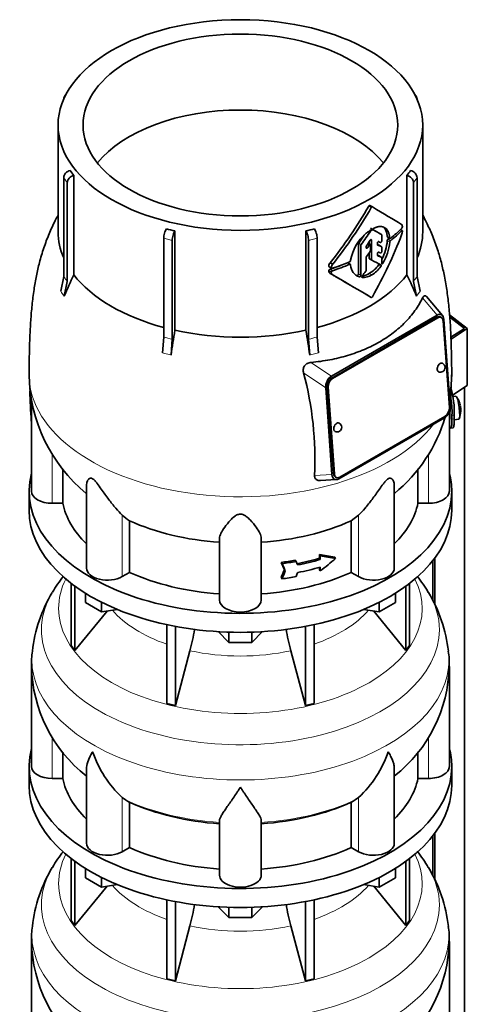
# Model space of a CAD drawing. Header units: millimetres. Extents: x 166 to 762, y -2377 to 1852.
# Tile 8 of 20: x 569 to 762, y -1060 to -636. Entities that reach past the tile are written whole.
import ezdxf

# ---------------------------------------------------------------- set-up
doc = ezdxf.new("R2010")
doc.units = ezdxf.units.MM
for name, color, linetype in [('LOW_134-11', 7, 'Continuous'), ('M5X8_UNI7687', 7, 'Continuous'), ('VSI134_DIFFUSORE', 7, 'Continuous'), ('VSI134_TERMINALE', 7, 'Continuous'), ('VSI134_TESTATA', 7, 'Continuous')]:
    doc.layers.add(name, color=color, linetype=linetype)

# ---------------------------------------------------------------- blocks, each defined once
blk = doc.blocks.new('SE4')
at = {"layer": 'LOW_134-11', "color": 7, "linetype": 'Continuous', "lineweight": 35}
for p, q in [((760.76, -2109.58), (760.76, -794.68)), ((748.01, -868.2), (748.01, -888.09)), ((747.26, -869.19), (747.26, -886.51)), ((748.01, -986.59), (748.01, -1006.48)), ((747.26, -987.58), (747.26, -1004.9))]:
    blk.add_line(p, q, dxfattribs=at)
at = {"layer": 'M5X8_UNI7687', "color": 7, "linetype": 'Continuous', "lineweight": 35}
for p, q in [((757.15, -798.53), (755.85, -798.65)), ((756.42, -808.61), (758.35, -808.32))]:
    blk.add_line(p, q, dxfattribs=at)
for centre, radius, start, end in [((749.24, -804.47), 10, 16.6957, 35.0127), ((749.24, -804.47), 10, 338.98, 357.2751), ((749.24, -804.47), 10, 11.8797, 13.5278), ((1125.34, -747.91), 370.34, 188.5064, 188.6141)]:
    blk.add_arc(centre, radius, start, end, dxfattribs=at)
for centre, major_axis, ratio, start_param, end_param in [((757.75, -803.43), (0.6, -4.89), 0.169759, 0.004788, 3.136805), ((749.22, -804.38), (-9.78, -2.08), 0.810411, 3.163117, 3.206609), ((749.25, -804.59), (-9.94, -1.06), 0.589949, 3.053564, 3.168123), ((750.76, -802.47), (7.36, -5.62), 0.747167, 0.443437, 0.593129)]:
    blk.add_ellipse(centre, major_axis=major_axis, ratio=ratio, start_param=start_param, end_param=end_param, dxfattribs=at)
at = {"layer": 'VSI134_DIFFUSORE', "color": 7, "linetype": 'Continuous', "lineweight": 35}
for p, q in [((573.33, -839.38), (573.33, -847.55)), ((755.33, -847.55), (755.33, -839.38)), ((591.5, -879.05), (591.5, -905.73)), ((593.03, -880.2), (593.03, -907.86)), ((735.63, -880.2), (735.63, -907.86)), ((737.16, -879.05), (737.16, -905.73)), ((597.58, -887.31), (597.58, -883.25)), ((731.09, -887.31), (731.09, -883.25)), ((604.52, -891.32), (597.58, -887.31)), ((604.52, -891.32), (604.52, -887.14)), ((724.15, -891.32), (724.15, -887.14)), ((731.09, -887.31), (724.15, -891.32)), ((593.03, -907.86), (606.9, -890.95)), ((611.34, -890.26), (604.52, -891.32)), ((724.15, -891.32), (717.32, -890.26)), ((721.77, -890.95), (735.63, -907.86)), ((632.64, -896.8), (632.64, -930.73)), ((636.33, -897.54), (636.33, -931.61)), ((692.33, -897.54), (692.33, -931.61)), ((696.03, -896.8), (696.03, -930.73)), ((659.42, -904.45), (654.77, -899.8)), ((659.42, -904.45), (659.42, -900.01)), ((673.89, -899.8), (669.24, -904.45)), ((669.24, -904.45), (669.24, -900.01)), ((591.5, -905.73), (593.03, -907.86)), ((669.24, -904.45), (659.42, -904.45)), ((735.63, -907.86), (737.16, -905.73)), ((636.33, -931.61), (642.61, -907.99)), ((686.06, -907.99), (692.33, -931.61)), ((574.33, -914.72), (574.33, -957.78)), ((754.33, -957.78), (754.33, -914.72)), ((632.64, -930.73), (636.33, -931.61)), ((692.33, -931.61), (696.03, -930.73)), ((587.86, -962.97), (587.86, -951.63)), ((740.8, -951.54), (740.8, -962.97)), ((573.33, -957.78), (573.33, -965.94)), ((598.06, -958.71), (598.06, -990.84)), ((730.61, -990.84), (730.61, -958.7)), ((755.33, -965.94), (755.33, -957.78)), ((583.33, -962.97), (587.86, -962.97)), ((740.8, -962.97), (745.33, -962.97)), ((614.84, -972.22), (613.42, -971.17)), ((616.62, -992.67), (616.62, -973.19)), ((712.04, -973.19), (712.04, -992.67)), ((715.24, -971.17), (713.82, -972.22)), ((655.33, -1004.54), (655.33, -981.19)), ((673.33, -1004.54), (673.33, -981.19)), ((613.42, -994.52), (616.62, -992.67)), ((712.04, -992.67), (715.24, -994.52)), ((591.5, -997.44), (591.5, -1024.12)), ((593.03, -998.59), (593.03, -1026.25)), ((735.63, -998.59), (735.63, -1026.25)), ((737.16, -997.44), (737.16, -1024.12)), ((597.58, -1005.7), (597.58, -1001.65)), ((731.09, -1005.7), (731.09, -1001.65)), ((604.52, -1009.71), (597.58, -1005.7)), ((604.52, -1009.71), (604.52, -1005.53)), ((724.15, -1009.71), (724.15, -1005.53)), ((731.09, -1005.7), (724.15, -1009.71)), ((593.03, -1026.25), (606.9, -1009.34)), ((611.34, -1008.65), (604.52, -1009.71)), ((724.15, -1009.71), (717.32, -1008.65)), ((721.77, -1009.34), (735.63, -1026.25)), ((632.64, -1015.19), (632.64, -1049.12)), ((636.33, -1015.93), (636.33, -1050)), ((692.33, -1015.93), (692.33, -1050)), ((696.03, -1015.19), (696.03, -1049.12)), ((659.42, -1022.84), (654.77, -1018.19)), ((659.42, -1022.84), (659.42, -1018.4)), ((673.89, -1018.19), (669.24, -1022.84)), ((669.24, -1022.84), (669.24, -1018.4)), ((591.5, -1024.12), (593.03, -1026.25)), ((669.24, -1022.84), (659.42, -1022.84)), ((735.63, -1026.25), (737.16, -1024.12)), ((636.33, -1050), (642.61, -1026.38)), ((686.06, -1026.38), (692.33, -1050)), ((574.33, -1033.11), (574.33, -1076.17)), ((754.33, -1076.17), (754.33, -1033.11)), ((632.64, -1049.12), (636.33, -1050)), ((692.33, -1050), (696.03, -1049.12))]:
    blk.add_line(p, q, dxfattribs=at)
at = {"layer": 'VSI134_DIFFUSORE', "color": 4, "linetype": 'Continuous', "lineweight": 9}
for p, q in [((583.33, -962.97), (583.33, -945.31)), ((745.33, -962.97), (745.33, -945.22)), ((613.42, -994.52), (613.42, -971.17)), ((715.24, -994.52), (715.24, -971.17))]:
    blk.add_line(p, q, dxfattribs=at)
at = {"layer": 'VSI134_DIFFUSORE', "color": 7, "linetype": 'Continuous', "lineweight": 35}
for centre, radius, start, end in [((642.58, -918.25), 68.98, 142.1797, 149.0954), ((686.51, -917.65), 68.25, 30.6072, 37.7078), ((637.18, -915.25), 62.81, 149.0217, 173.546), ((693.61, -914.61), 60.6, 6.0692, 31.5276), ((552.76, -883.68), 93.08, 344.857, 350.6518), ((774.59, -883.88), 91.75, 189.2533, 195.2315), ((614.16, -913.81), 39.79, 171.8454, 181.3345), ((725.99, -913.11), 28.3, 356.7173, 9.9642), ((635.62, -913.54), 61.25, 181.1196, 232.075), ((693.27, -913.67), 60.97, 307.8559, 359.0125), ((645.92, -936.21), 47.73, 198.6373, 227.0857), ((682.74, -936.21), 47.73, 312.9143, 341.3628), ((622.75, -959.83), 14.7, 237.4509, 245.3566), ((705.91, -959.83), 14.7, 294.6434, 302.5491), ((642.58, -1036.64), 68.98, 142.1797, 149.0954), ((686.51, -1036.04), 68.25, 30.6072, 37.7078), ((637.18, -1033.64), 62.81, 149.0217, 173.546), ((693.61, -1033.01), 60.6, 6.0692, 31.5276), ((552.76, -1002.07), 93.08, 344.857, 350.6518), ((774.59, -1002.28), 91.75, 189.2533, 195.2315), ((614.16, -1032.2), 39.79, 171.8454, 181.3345), ((725.99, -1031.5), 28.3, 356.7173, 9.9642), ((635.62, -1031.93), 61.25, 181.1196, 232.075), ((693.27, -1032.07), 60.97, 307.8559, 359.0125)]:
    blk.add_arc(centre, radius, start, end, dxfattribs=at)
for centre, major_axis, start_param, end_param in [((664.33, -839.38), (91, 0), 2.993207, 6.283185), ((664.33, -839.38), (91, 0), 0, 0.148386), ((664.33, -847.55), (-91, 0), 0, 3.141593), ((664.33, -957.78), (91, 0), 2.993207, 6.283185), ((664.33, -957.78), (91, 0), 0, 0.148386), ((583.33, -957.78), (9, 0), 3.141593, 4.712389), ((745.33, -957.78), (-9, 0), 1.570796, 3.141593), ((664.33, -965.94), (-91, 0), 0, 3.141593), ((664.33, -957.78), (-77, 0), 0.117151, 0.534109), ((664.33, -957.78), (77, 0), 5.749077, 6.166034), ((664.33, -938.3), (-77, 0), 0.902549, 1.453645), ((664.33, -938.3), (77, 0), 4.82954, 5.380636), ((607.06, -990.84), (9, 0), 3.141593, 5.497787), ((721.61, -990.84), (-9, 0), 0.785398, 3.141593), ((664.33, -957.78), (-77, 0), 0.902549, 1.453645), ((664.33, -957.78), (77, 0), 4.82954, 5.380636), ((664.33, -1004.54), (-9, 0), 0, 3.141593)]:
    blk.add_ellipse(centre, major_axis=major_axis, ratio=0.57735, start_param=start_param, end_param=end_param, dxfattribs=at)
at = {"layer": 'VSI134_DIFFUSORE', "color": 4, "linetype": 'Continuous', "lineweight": 9}
for centre, major_axis, start_param, end_param in [((664.33, -889.81), (-78.3, 0), 0, 3.425204), ((664.33, -889.81), (-78.3, 0), 5.999574, 6.283185), ((664.33, -899), (85.67, 0), 2.810904, 6.283185), ((664.33, -899), (85.67, 0), 0, 0.330086), ((664.33, -874.69), (-61.63, 0), 0.463231, 1.030574), ((664.33, -874.69), (61.63, 0), 5.252612, 5.819954), ((664.33, -911.76), (-89.83, 0), 6.215125, 6.283185), ((664.33, -911.76), (-89.83, 0), 0, 3.209511), ((664.33, -874.69), (-61.63, 0), 1.210556, 1.931037), ((664.33, -936.3), (-79.5, 0), 0.898849, 1.457346), ((664.33, -936.3), (79.5, 0), 4.82584, 5.384336), ((664.33, -1008.2), (-78.3, 0), 0, 3.425204), ((664.33, -1008.2), (-78.3, 0), 5.999574, 6.283185), ((664.33, -1017.39), (85.67, 0), 2.810904, 6.283185), ((664.33, -1017.39), (85.67, 0), 0, 0.330086), ((664.33, -993.08), (-61.63, 0), 0.463231, 1.030574), ((664.33, -993.08), (61.63, 0), 5.252612, 5.819954), ((664.33, -1030.15), (-89.83, 0), 6.215125, 6.283185), ((664.33, -1030.15), (-89.83, 0), 0, 3.209511), ((664.33, -993.08), (-61.63, 0), 1.210556, 1.931037)]:
    blk.add_ellipse(centre, major_axis=major_axis, ratio=0.57735, start_param=start_param, end_param=end_param, dxfattribs=at)
at = {"layer": 'VSI134_DIFFUSORE', "color": 7, "linetype": 'Continuous', "lineweight": 35}
for points, knots in [([(598.06, -958.72), (598.06, -958.55), (598.06, -958.39), (598.15, -957.2), (598.43, -956.15), (599.1, -954.48), (599.37, -953.91), (599.82, -953.01), (599.98, -952.71), (600.24, -952.25), (600.37, -952.02), (600.51, -951.78), (600.6, -951.63), (600.65, -951.55), (600.69, -951.47)], [0.4586292, 0.4586292, 0.4586292, 0.4586292, 0.5, 0.5, 0.75, 0.75, 0.875, 0.875, 0.9375, 0.9375, 0.96875, 0.984375, 0.984375, 1, 1, 1, 1]), ([(730.61, -958.72), (730.61, -958.56), (730.6, -958.4), (730.56, -957.74), (730.47, -957.23), (730.2, -956.17), (730.02, -955.62), (729.57, -954.49), (729.3, -953.91), (728.84, -953.02), (728.68, -952.72), (728.43, -952.25), (728.34, -952.1), (728.16, -951.78), (728.07, -951.63), (727.97, -951.47)], [0.4604904, 0.4604904, 0.4604904, 0.4604904, 0.5, 0.5, 0.625, 0.625, 0.75, 0.75, 0.875, 0.875, 0.9375, 0.9375, 0.96875, 0.96875, 1, 1, 1, 1]), ([(664.33, -966.69), (664.2, -966.9), (664.07, -967.11), (663.8, -967.53), (663.67, -967.74), (663.27, -968.36), (663.01, -968.76), (662.22, -969.95), (661.7, -970.72), (660.69, -972.2), (660.19, -972.91), (659.25, -974.26), (658.8, -974.9), (657.95, -976.12), (657.55, -976.7), (657.01, -977.52), (656.84, -977.79), (656.52, -978.31), (656.37, -978.56), (655.96, -979.28), (655.73, -979.71), (655.42, -980.51), (655.33, -980.87), (655.33, -981.19)], [0, 0, 0, 0, 0.03125, 0.03125, 0.0625, 0.0625, 0.125, 0.125, 0.25, 0.25, 0.375, 0.375, 0.5, 0.5, 0.625, 0.625, 0.6875, 0.6875, 0.75, 0.75, 0.875, 0.875, 1, 1, 1, 1]), ([(673.33, -981.19), (673.33, -980.87), (673.24, -980.51), (672.93, -979.72), (672.71, -979.28), (672.3, -978.56), (672.15, -978.31), (671.82, -977.79), (671.65, -977.53), (671.11, -976.71), (670.72, -976.13), (669.87, -974.91), (669.42, -974.26), (668.47, -972.91), (667.98, -972.2), (666.96, -970.72), (666.45, -969.96), (665.66, -968.76), (665.4, -968.36), (665, -967.74), (664.86, -967.53), (664.6, -967.11), (664.46, -966.9), (664.33, -966.69)], [0, 0, 0, 0, 0.125, 0.125, 0.25, 0.25, 0.3125, 0.3125, 0.375, 0.375, 0.5, 0.5, 0.625, 0.625, 0.75, 0.75, 0.875, 0.875, 0.9375, 0.9375, 0.96875, 0.96875, 1, 1, 1, 1])]:
    blk.add_open_spline(points, degree=3, knots=knots, dxfattribs=at)
at = {"layer": 'VSI134_TERMINALE', "color": 7, "linetype": 'Continuous', "lineweight": 35}
for p, q in [((754.4, -763.47), (762.05, -769.33)), ((760.76, -769.3), (754.48, -764.49)), ((755, -773.12), (760.76, -769.3)), ((762.05, -769.33), (755.03, -773.99)), ((762.05, -793.82), (762.05, -769.33)), ((762.05, -793.82), (755.73, -798.02)), ((755.44, -808.34), (755.44, -806.7)), ((756.43, -808.26), (756.43, -806.62)), ((754.84, -812.17), (755.83, -812.09))]:
    blk.add_line(p, q, dxfattribs=at)
at = {"layer": 'VSI134_TERMINALE', "color": 4, "linetype": 'Continuous', "lineweight": 9}
for p, q in [((755.44, -806.7), (756.43, -806.62)), ((756.43, -808.26), (755.44, -808.34))]:
    blk.add_line(p, q, dxfattribs=at)
at = {"layer": 'VSI134_TERMINALE', "color": 7, "linetype": 'Continuous', "lineweight": 35}
for centre, radius, start, end in [((717.82, -805.49), 38.63, 358.3189, 15.6941), ((718.57, -805.35), 36.9, 357.8966, 10.7788)]:
    blk.add_arc(centre, radius, start, end, dxfattribs=at)
for points, knots in [([(754.34, -811.74), (754.4, -811.83), (754.45, -811.9), (754.61, -812.08), (754.71, -812.15), (754.89, -812.18), (754.97, -812.13), (755.11, -811.93), (755.17, -811.77), (755.24, -811.45), (755.27, -811.33), (755.31, -811.06), (755.35, -810.77), (755.37, -810.44), (755.4, -810.07), (755.41, -809.88), (755.43, -809.27), (755.44, -808.82), (755.44, -808.34)], [0.189779, 0.189779, 0.189779, 0.189779, 0.25, 0.25, 0.375, 0.375, 0.5, 0.5, 0.625, 0.625, 0.6875, 0.6875, 0.75, 0.8125, 0.8125, 0.875, 0.875, 1, 1, 1, 1]), ([(756.43, -808.26), (756.43, -808.74), (756.42, -809.18), (756.4, -809.79), (756.39, -809.98), (756.37, -810.35), (756.35, -810.52), (756.3, -810.99), (756.26, -811.26), (756.16, -811.68), (756.1, -811.85), (755.97, -812.03), (755.91, -812.08), (755.83, -812.09)], [0, 0, 0, 0, 0.125, 0.125, 0.1875, 0.1875, 0.25, 0.25, 0.375, 0.375, 0.5, 0.5, 0.6059848, 0.6059848, 0.6059848, 0.6059848])]:
    blk.add_open_spline(points, degree=3, knots=knots, dxfattribs=at)
at = {"layer": 'VSI134_TESTATA', "color": 7, "linetype": 'Continuous', "lineweight": 35}
for p, q in [((589.21, -668.64), (588.6, -669.49)), ((740.06, -669.49), (739.45, -668.64)), ((588.27, -670.58), (588.27, -670.59)), ((740.39, -670.59), (740.39, -670.58)), ((585.83, -681.8), (585.83, -727.8)), ((742.83, -727.8), (742.83, -681.8)), ((588.27, -747), (588.27, -704.46)), ((589.8, -706.59), (589.8, -749.14)), ((592.6, -703.47), (592.6, -746.21)), ((736.07, -746.21), (736.07, -703.47)), ((738.86, -749.14), (738.86, -706.59)), ((740.39, -704.46), (740.39, -747)), ((721.15, -717.06), (720.09, -716.45)), ((636.15, -727.37), (636.15, -770.11)), ((692.52, -770.11), (692.52, -727.37)), ((725.1, -728.92), (724.04, -728.31)), ((734.02, -727.17), (733.28, -726.75)), ((631.3, -773.09), (631.3, -730.55)), ((634.99, -731.43), (634.99, -773.98)), ((693.67, -773.98), (693.67, -731.43)), ((697.37, -730.55), (697.37, -773.09)), ((720.3, -733.28), (719.33, -732.72)), ((719.76, -732.07), (719.76, -732.96)), ((720.82, -739.73), (720.82, -731.32)), ((723.3, -733.21), (723.3, -732.64)), ((725.2, -731.64), (725.2, -729.15)), ((727.66, -729.99), (728.73, -730.61)), ((715.13, -733.03), (715.13, -745.89)), ((716.19, -746.5), (716.19, -733.64)), ((718.5, -734.56), (718.5, -734.14)), ((719.76, -736.75), (719.76, -739.12)), ((720.4, -735.62), (720.4, -733.51)), ((725.1, -734.16), (724.04, -733.55)), ((725.2, -736.2), (725.2, -734.38)), ((702.98, -741.05), (704.08, -741.69)), ((711.64, -741.73), (710.57, -741.11)), ((711.77, -739.95), (711.76, -740.13)), ((718.5, -744.27), (718.5, -738.74)), ((719.86, -739.35), (720.92, -739.96)), ((723.3, -737.75), (723.3, -737.18)), ((725.1, -738.74), (724.04, -738.12)), ((725.2, -741.34), (725.2, -738.96)), ((702.55, -742.79), (703.65, -743.43)), ((711.76, -741.95), (711.77, -742.13)), ((586.97, -753.34), (588.27, -747)), ((589.8, -749.14), (588.5, -755.47)), ((702.99, -745.67), (704.09, -746.3)), ((740.16, -755.47), (738.86, -749.14)), ((740.39, -747), (741.69, -753.34)), ((751.39, -763.83), (744.48, -755.62)), ((703.5, -789.89), (749.01, -763.62)), ((748.95, -764.53), (703.69, -790.66)), ((749.3, -764.7), (704.04, -790.83)), ((750.77, -764.54), (750.42, -764.37)), ((754.32, -803.37), (751.6, -766.02)), ((751.96, -765.46), (754.67, -802.8)), ((630.76, -779.87), (631.3, -773.09)), ((634.99, -773.98), (634.45, -780.75)), ((694.21, -780.75), (693.67, -773.98)), ((697.37, -773.09), (697.91, -779.87)), ((703.76, -832.2), (701.05, -794.85)), ((701.75, -794.43), (704.47, -831.78)), ((702.11, -794.6), (704.82, -831.95)), ((574.33, -799.95), (574.33, -839.38)), ((752.22, -807.76), (706.71, -834.04)), ((707.12, -833.27), (752.38, -807.15)), ((754.33, -839.38), (754.33, -805.05)), ((587.86, -844.58), (587.86, -829.75)), ((740.8, -829.75), (740.8, -844.58)), ((698.8, -834.77), (705.63, -834.39)), ((705.3, -833.27), (705.65, -833.44)), ((598.06, -836.95), (598.06, -872.45)), ((730.61, -872.45), (730.61, -836.93)), ((587.86, -844.58), (583.33, -844.58)), ((745.33, -844.58), (740.8, -844.58)), ((715.24, -849.62), (712.04, -852.08)), ((616.62, -874.28), (616.62, -852.08)), ((712.04, -852.08), (712.04, -874.28)), ((655.33, -886.15), (655.33, -859.64)), ((673.33, -886.15), (673.33, -859.64)), ((698.36, -868.24), (698.36, -866.61)), ((698.36, -866.61), (698.74, -867.14)), ((698.36, -868.24), (698.74, -868.78)), ((698.74, -867.14), (698.74, -868.78)), ((704.96, -867.76), (705.34, -868.3)), ((681.86, -870.02), (682.25, -870.56)), ((687.93, -869.05), (688.31, -869.58)), ((698.36, -873.14), (698.36, -872.15)), ((698.74, -872.04), (698.74, -873.68)), ((616.62, -874.28), (613.42, -876.13)), ((681.86, -876.55), (682.25, -877.09)), ((683.29, -873.08), (683.68, -873.62)), ((698.36, -873.14), (698.74, -873.68)), ((715.24, -876.13), (712.04, -874.28))]:
    blk.add_line(p, q, dxfattribs=at)
at = {"layer": 'VSI134_TESTATA', "color": 4, "linetype": 'Continuous', "lineweight": 9}
for p, q in [((589.8, -706.59), (588.27, -704.46)), ((740.39, -704.46), (738.86, -706.59)), ((720.65, -717.35), (719.59, -716.74)), ((725.1, -728.92), (724.04, -728.31)), ((733.84, -727.24), (733.17, -726.86)), ((634.99, -731.43), (631.3, -730.55)), ((697.37, -730.55), (693.67, -731.43)), ((716.33, -733.26), (715.27, -732.64)), ((720.46, -731.12), (720.82, -731.32)), ((728.65, -730.43), (727.58, -729.82)), ((728.65, -732.19), (727.58, -731.57)), ((728.95, -731.6), (727.87, -730.98)), ((716.19, -733.64), (715.13, -733.03)), ((718.5, -734.22), (719.1, -734.56)), ((719.82, -733.51), (719.08, -733.08)), ((725.09, -734.15), (724.02, -733.54)), ((711.36, -741.74), (710.3, -741.12)), ((720.82, -739.73), (719.76, -739.12)), ((725.09, -738.73), (724.02, -738.12)), ((725.2, -741), (725.72, -741.3)), ((703.48, -745.07), (702.38, -744.43)), ((703.52, -743.13), (702.42, -742.5)), ((703.93, -744.5), (702.83, -743.87)), ((723.75, -742.09), (724.82, -742.7)), ((714.51, -746.51), (715.57, -747.12)), ((715.13, -745.89), (716.19, -746.5)), ((716.61, -747.32), (716.74, -747.4)), ((719.84, -745.67), (720.9, -746.28)), ((587.35, -753.83), (586.97, -753.34)), ((587.35, -753.83), (588.5, -755.47)), ((740.54, -754.91), (741.69, -753.34)), ((740.54, -754.91), (740.16, -755.47)), ((742.79, -756.21), (749.01, -763.62)), ((749.3, -764.7), (748.95, -764.53)), ((631.67, -780.05), (630.76, -779.87)), ((631.67, -780.05), (634.45, -780.75)), ((695.12, -780.5), (694.21, -780.75)), ((695.12, -780.5), (697.91, -779.87)), ((703.5, -789.89), (694.7, -783.97)), ((701.05, -794.85), (691.57, -788.48)), ((704.04, -790.83), (703.69, -790.66)), ((702.11, -794.6), (701.75, -794.43)), ((574.27, -809.25), (574.33, -809.25)), ((754.33, -809.25), (754.4, -809.25)), ((583.33, -844.58), (583.33, -823.35)), ((745.33, -844.58), (745.33, -823.38)), ((696.24, -832.62), (703.76, -832.2)), ((704.82, -831.95), (704.47, -831.78)), ((613.42, -876.13), (613.42, -849.62)), ((715.24, -876.13), (715.24, -849.62))]:
    blk.add_line(p, q, dxfattribs=at)
at = {"layer": 'VSI134_TESTATA', "color": 7, "linetype": 'Continuous', "lineweight": 35}
for centre, radius, start, end in [((623.22, -679.88), 38.66, 213.7109, 217.6034), ((705.44, -679.88), 38.66, 322.3966, 326.2891), ((553.13, -620.87), 192.09, 321.2685, 330.0618), ((550.97, -619.65), 195.79, 321.4403, 330.0659), ((661.71, -612.3), 117.87, 255.627, 257.474), ((666.95, -612.3), 117.87, 282.526, 284.373), ((731.75, -743.78), 20.34, 131.4374, 169.1268), ((720.95, -727.84), 0.701, 121.3426, 147.4783), ((721.35, -727.09), 0.25, 66.4547, 125.8549), ((733.64, -724.72), 0.189, 48.4238, 58.9517), ((728.24, -727.03), 5.86, 340.0202, 355.9303), ((733.04, -725.51), 1.05, 319.4362, 2.2381), ((715.81, -733.06), 0.683, 142.6702, 177.4199), ((705.76, -729.6), 21.91, 333.0686, 354.8481), ((706.88, -730.22), 21.85, 329.5363, 354.8235), ((728.5, -731.66), 0.93, 132.5622, 174.2913), ((729.57, -732.28), 0.927, 132.3786, 174.2656), ((716.88, -733.67), 0.685, 142.728, 177.4247), ((719.21, -734.17), 0.71, 144.7473, 177.5843), ((719.66, -735.59), 0.742, 324.5379, 357.5626), ((705.15, -742.73), 2.74, 142.4032, 175.1746), ((711.07, -740.05), 0.701, 294.3064, 353.4391), ((719.22, -738.77), 0.719, 143.3889, 177.4377), ((703.02, -744.49), 0.65, 107.3621, 174.8958), ((704.13, -745.12), 0.652, 107.6582, 174.966), ((706.28, -743.37), 2.77, 142.6885, 175.0994), ((717.5, -741.72), 5.74, 184.0787, 250.4321), ((717.77, -744.24), 0.729, 320.6246, 357.2202), ((713.51, -734.82), 12.56, 300.2581, 324.6507), ((714.56, -735.41), 12.58, 300.2436, 324.5986), ((789.98, -839), 218.11, 154.8225, 157.4837), ((-419.25, -2689.91), 2244.89, 59.51557, 59.98785), ((-419.78, -2693.24), 2248.03, 59.98649, 60.00441), ((-419.78, -2693.24), 2248.03, 59.51593, 59.96517), ((716.04, -739.82), 6.98, 274.5485, 302.9777), ((717.12, -740.49), 6.92, 266.8484, 303.1454), ((538.68, -839), 218.11, 22.5163, 25.1775), ((1262.67, -875.36), 635.3, 170.4635, 171.43609), ((65.99, -875.36), 635.3, 8.56391, 9.5365), ((750.49, -786.13), 2, 244.5303, 0), ((750.49, -786.13), 2, 0, 64.5303), ((640.52, -788.35), 67.17, 180.7488, 230.696), ((551.51, -825.63), 144.9, 357.233, 14.8561), ((688.08, -788.35), 67.21, 350.592, 359.2398), ((688.08, -788.35), 67.21, 309.3477, 343.5544), ((705.94, -811.85), 2, 244.5303, 0), ((705.94, -811.85), 2, 0, 64.5303), ((625.08, -837.79), 16.6, 225.4083, 239.3884)]:
    blk.add_arc(centre, radius, start, end, dxfattribs=at)
at = {"layer": 'VSI134_TESTATA', "color": 4, "linetype": 'Continuous', "lineweight": 9}
for centre, radius, start, end in [((559.49, -769.27), 36.39, 33.5892, 37.725), ((769.17, -769.27), 36.39, 142.275, 146.4108), ((622.52, -817.94), 45.69, 74.1676, 78.9335), ((706.14, -817.94), 45.69, 101.0665, 105.8324)]:
    blk.add_arc(centre, radius, start, end, dxfattribs=at)
at = {"layer": 'VSI134_TESTATA', "color": 7, "linetype": 'Continuous', "lineweight": 35}
for major_axis in [(78.5, 0), (67.74, 0)]:
    blk.add_ellipse((664.33, -681.8), major_axis=major_axis, ratio=0.57735, dxfattribs=at)
for centre, major_axis, ratio, start_param, end_param in [((591.04, -671.24), (2.44, -1.75), 0.754344, 2.912261, 3.637652), ((737.62, -671.24), (-2.44, -1.75), 0.754344, 2.645534, 3.370925), ((664.33, -714.46), (67.74, 0), 0.57735, 0.430765, 2.710827), ((591.04, -703.79), (-2.44, -1.75), 0.754344, 4.207836, 5.787126), ((737.62, -703.79), (-2.44, 1.75), 0.754344, 3.637652, 5.216942), ((592.57, -705.93), (2.44, 1.75), 0.754344, 1.066243, 2.645534), ((736.09, -705.93), (2.44, -1.75), 0.754344, 0.496059, 2.075349), ((664.33, -684.25), (80, -46.83), 0.005973, 0.523921, 0.784455), ((664.33, -727.8), (78.5, 0), 0.57735, 3.141593, 3.391494), ((632.44, -728.95), (-0.7, -2.92), 0.31246, 3.786362, 5.365653), ((636.14, -729.83), (0.7, 2.92), 0.31246, 0.64477, 2.22406), ((692.52, -729.83), (0.7, -2.92), 0.31246, 0.917533, 2.496823), ((696.22, -728.95), (-0.7, 2.92), 0.31246, 4.059125, 5.638416), ((664.33, -693.98), (-59.79, -84.34), 0.630164, 1.551795, 1.620079), ((664.33, -693.89), (78.5, -44.84), 0.004672, -0.772853, -0.703933), ((664.33, -694.4), (80, 0), 0.57735, -0.790935, -0.780102), ((664.33, -693.89), (80, -45.69), 0.004672, -0.773039, -0.705414), ((664.33, -703.33), (80, 0), 0.57735, -0.630598, -0.518021), ((664.33, -704.36), (80, -0.05), 0.576906, -0.63021, -0.517581), ((664.33, -727.8), (-78.5, 0), 0.57735, 2.891692, 3.141593), ((664.33, -693.98), (58.67, 82.76), 0.630164, 4.691898, 4.733091), ((623.54, -674.1), (84.79, 108.49), 0.813815, 4.796406, 4.817449), ((664.33, -723.44), (56.38, 99), 0.573353, 4.713426, 4.974273), ((621.45, -673.29), (124.46, -65.52), 0.055137, -0.576041, -0.56471), ((664.33, -704.36), (78.5, -0.05), 0.576906, -0.627228, -0.613459), ((629.73, -682.45), (86.16, 95.92), 0.810489, -1.432045, -1.409969), ((628.91, -678.81), (86.01, 97.61), 0.811036, -1.433588, -1.423742), ((622.22, -675.39), (122.16, -64.34), 0.054855, -0.567828, -0.557381), ((621.4, -674.92), (124.51, -65.57), 0.054855, -0.582253, -0.558494), ((619.98, -676.94), (125.98, -67.1), 0.048322, -0.576058, -0.564869), ((664.33, -703.32), (80, 0), 0.57735, -1.05245, -0.942461), ((664.33, -707.29), (79.99, -43.94), 0.021828, -0.772923, -0.700364), ((620.42, -678.84), (124.01, -66.26), 0.046433, -0.567944, -0.557578), ((619.57, -678.35), (126.4, -67.54), 0.046433, -0.582298, -0.558682), ((664.33, -704.37), (78.5, 0), 0.57735, -1.058237, -0.967486), ((664.33, -704.37), (80, 0), 0.57735, -1.052994, -0.942461), ((639.49, -694.36), (87.22, 75.16), 0.800393, -1.357861, -1.335212), ((664.33, -727.8), (-78.5, 0), 0.57735, 0.41818, 1.136418), ((664.33, -727.8), (78.5, 0), 0.57735, 5.146767, 5.865006), ((749.13, -767.08), (-1.29, -2.71), 0.625473, 3.141593, 3.879379), ((749.1, -767.33), (-1.7, -3.94), 0.585917, 2.297572, 3.808941), ((749.48, -767.24), (-1.29, -2.71), 0.625473, 2.308583, 3.879379), ((664.33, -727.8), (-78.5, 0), 0.57735, 1.203578, 1.938015), ((750.49, -786.13), (0.86, 1.81), 0.625473, 0, 3.141593), ((703.94, -793.41), (-1.52, -3.76), 0.658311, 3.841252, 5.352621), ((703.88, -793.2), (1.29, 2.71), 0.625473, 0.737787, 2.308583), ((704.23, -793.37), (1.29, 2.71), 0.625473, 0.737787, 2.308583), ((664.33, -835.02), (-27.25, 225.93), 0.384309, 1.352117, 1.410262), ((664.33, -835.02), (27.25, 225.93), 0.384309, -1.410262, -1.35174), ((751.78, -804.25), (1.52, 3.76), 0.658311, 3.841252, 5.35262), ((752.19, -804.6), (-1.29, -2.71), 0.625473, 0.737787, 2.308583), ((705.94, -811.85), (0.86, 1.81), 0.625473, 0, 3.141593), ((706.62, -830.33), (1.7, 3.94), 0.585917, 2.297573, 3.808941), ((706.59, -830.56), (1.29, 2.71), 0.625473, 2.308583, 3.141593), ((706.94, -830.73), (1.29, 2.71), 0.625473, 2.308583, 3.879379), ((583.33, -839.38), (9, 0), 0.57735, 3.141593, 4.712389), ((745.33, -839.38), (-9, 0), 0.57735, 1.570796, 3.141593), ((664.33, -839.38), (-77, 0), 0.57735, 0.117151, 0.534109), ((664.33, -839.38), (77, 0), 0.57735, 5.749077, 6.166034), ((664.33, -817.19), (-77, 0), 0.57735, 0.902549, 1.453645), ((664.33, -817.19), (77, 0), 0.57735, 4.82954, 5.380636), ((664.33, -828.36), (77, 0), 0.57735, -1.249874, -1.113116), ((664.33, -824.55), (76.01, -35.64), 0.345529, -0.95251, -0.854431), ((664.33, -824.55), (77, -36.1), 0.345529, -0.953344, -0.85654), ((664.33, -835.44), (72.18, 51.03), 0.579238, 4.780548, 4.877352), ((607.06, -872.45), (9, 0), 0.57735, 3.141593, 5.497787), ((664.33, -826.73), (77, 0), 0.57735, -1.341157, -1.259355), ((449.47, -555.11), (312, -556.34), 0.096151, 0.909542, 0.916225), ((664.33, -826.73), (78, 0), 0.57735, -1.339048, -1.258311), ((446.49, -550.96), (316.31, -564.02), 0.096151, 0.908896, 0.915487), ((440.93, -529.34), (323.67, -577.15), 0.09615, 0.884303, 0.887521), ((664.33, -828.36), (78, 0), 0.57735, -1.248952, -1.113951), ((664.33, -831.63), (78, 0), 0.57735, -1.248952, -1.113951), ((721.61, -872.45), (-9, 0), 0.57735, 0.785398, 3.141593), ((664.33, -839.38), (-77, 0), 0.57735, 0.902549, 1.453645), ((664.33, -839.38), (77, 0), 0.57735, 4.82954, 5.380636), ((449.47, -506.66), (-52.46, -635.69), 0.491081, 0.99085, 0.997533), ((446.49, -502.48), (-53.18, -644.47), 0.491081, 0.991587, 0.998179), ((664.33, -833.26), (78, 0), 0.57735, -1.339048, -1.258311), ((440.9, -507.92), (-54.41, -659.53), 0.49109, 1.019542, 1.02276), ((664.33, -886.15), (9, 0), 0.57735, 3.141593, 6.283185)]:
    blk.add_ellipse(centre, major_axis=major_axis, ratio=ratio, start_param=start_param, end_param=end_param, dxfattribs=at)
at = {"layer": 'VSI134_TESTATA', "color": 4, "linetype": 'Continuous', "lineweight": 9}
for start_param, end_param in [(0.000189, 2.726381), (2.988518, 3.141057)]:
    blk.add_ellipse((664.33, -789.24), major_axis=(-91, 0), ratio=0.57735, start_param=start_param, end_param=end_param, dxfattribs=at)
at = {"layer": 'VSI134_TESTATA', "color": 7, "linetype": 'Continuous', "lineweight": 35}
for points, knots in [([(719.59, -716.74), (719.65, -716.62), (719.75, -716.52), (719.93, -716.42), (720.02, -716.41), (720.09, -716.45)], [0, 0, 0, 0, 0.5, 0.5, 1, 1, 1, 1]), ([(721.15, -717.06), (721.09, -717.02), (720.99, -717.03), (720.81, -717.14), (720.71, -717.23), (720.65, -717.35)], [0, 0, 0, 0, 0.5, 0.5, 1, 1, 1, 1]), ([(585.82, -720.55), (585.41, -721.33), (584.04, -723.97), (581.87, -728.65), (579.59, -734.68), (577.81, -740.75), (576.45, -746.75), (575.38, -752.9), (574.57, -759.36), (574, -766.12), (573.66, -772.54), (573.47, -778.88), (573.4, -783.49), (573.33, -787.43), (573.33, -789.23), (573.33, -789.99)], [0.114933, 0.114933, 0.114933, 0.114933, 0.1463043, 0.2207475, 0.2964672, 0.3739788, 0.4432166, 0.5154048, 0.5978932, 0.681804, 0.7708578, 0.8467505, 0.9281646, 0.9740057, 1, 1, 1, 1]), ([(755.33, -789.99), (755.33, -788.62), (755.32, -786.24), (755.25, -782.77), (755.18, -778.59), (755.03, -773.23), (754.71, -766.85), (754.18, -760.25), (753.38, -753.51), (752.29, -747.11), (750.92, -741.03), (749.19, -735.04), (747.05, -729.26), (744.82, -724.37), (743.4, -721.6), (742.84, -720.56)], [0, 0, 0, 0, 0.0467762, 0.0954788, 0.1448464, 0.2235296, 0.3056916, 0.3919659, 0.4739992, 0.5549077, 0.6254234, 0.6954862, 0.7746896, 0.8429588, 0.8849694, 0.8849694, 0.8849694, 0.8849694]), ([(725.25, -725.51), (725.2, -725.5), (725.1, -725.48), (724.95, -725.46), (724.79, -725.45), (724.64, -725.44), (724.48, -725.44), (724.33, -725.45), (724.18, -725.47), (724.02, -725.49), (723.87, -725.51), (723.72, -725.54), (723.57, -725.58), (723.42, -725.62), (723.27, -725.66), (723.12, -725.71), (722.98, -725.75), (722.84, -725.8), (722.7, -725.86), (722.56, -725.91), (722.31, -726.01), (721.94, -726.18), (721.43, -726.43), (720.92, -726.71), (720.4, -727.02), (719.87, -727.36), (719.35, -727.73), (718.82, -728.12), (718.46, -728.39), (718.29, -728.53)], [0, 0, 0, 0, 0.027225, 0.053963, 0.080229, 0.106036, 0.131393, 0.156305, 0.180776, 0.20481, 0.228406, 0.251563, 0.274281, 0.296556, 0.318385, 0.339764, 0.36069, 0.381158, 0.401163, 0.420702, 0.439769, 0.508178, 0.577363, 0.647201, 0.717542, 0.788205, 0.858988, 0.929667, 1, 1, 1, 1]), ([(728.65, -730.43), (728.64, -730.34), (728.62, -730.14), (728.58, -729.85), (728.53, -729.57), (728.48, -729.29), (728.42, -729.02), (728.35, -728.76), (728.22, -728.31), (727.99, -727.71), (727.63, -727.05), (727.16, -726.47), (726.71, -726.1), (726.29, -725.85), (725.97, -725.71), (725.62, -725.59), (725.38, -725.54), (725.25, -725.51)], [0, 0, 0, 0, 0.036046, 0.07226, 0.108651, 0.145226, 0.181995, 0.21897, 0.256164, 0.374824, 0.50166, 0.611779, 0.746751, 0.808863, 0.871706, 0.935274, 1, 1, 1, 1]), ([(725.88, -725.69), (725.96, -725.76), (726.2, -725.99), (726.58, -726.46), (726.95, -727.14), (727.19, -727.81), (727.35, -728.38), (727.44, -728.84), (727.52, -729.32), (727.56, -729.65), (727.58, -729.82)], [0.3320997, 0.3320997, 0.3320997, 0.3320997, 0.389092, 0.5058891, 0.633698, 0.7533976, 0.8158474, 0.8777312, 0.9391014, 1, 1, 1, 1]), ([(733.77, -724.58), (733.78, -724.6), (733.82, -724.63), (733.86, -724.68), (733.9, -724.74), (733.93, -724.81), (733.96, -724.89), (733.99, -724.97), (734.02, -725.06), (734.04, -725.16), (734.06, -725.26), (734.08, -725.36), (734.08, -725.43), (734.09, -725.47)], [0, 0, 0, 0, 0.08878, 0.177923, 0.267524, 0.357639, 0.448281, 0.53943, 0.631034, 0.723011, 0.815254, 0.907634, 1, 1, 1, 1]), ([(734.09, -727.44), (734.1, -727.32), (734.08, -727.22), (733.98, -727.14), (733.91, -727.17), (733.84, -727.24)], [0, 0, 0, 0, 0.5, 0.5, 1, 1, 1, 1]), ([(720.23, -731.35), (720.28, -731.27), (720.35, -731.2), (720.48, -731.1), (720.55, -731.07), (720.67, -731.07), (720.73, -731.09), (720.8, -731.18), (720.82, -731.25), (720.82, -731.32)], [0, 0, 0, 0, 0.25, 0.25, 0.5, 0.5, 0.75, 0.75, 1, 1, 1, 1]), ([(723.3, -732.64), (723.3, -732.56), (723.32, -732.47), (723.39, -732.29), (723.44, -732.21), (723.56, -732.07), (723.62, -732.02), (723.75, -731.96), (723.81, -731.95), (723.86, -731.97)], [0, 0, 0, 0, 0.25, 0.25, 0.5, 0.5, 0.75, 0.75, 1, 1, 1, 1]), ([(724.65, -732.31), (724.7, -732.33), (724.76, -732.32), (724.88, -732.26), (724.95, -732.21), (725.06, -732.07), (725.11, -731.98), (725.18, -731.81), (725.2, -731.72), (725.2, -731.64)], [0, 0, 0, 0, 0.25, 0.25, 0.5, 0.5, 0.75, 0.75, 1, 1, 1, 1]), ([(728.65, -730.43), (728.66, -730.53), (728.69, -730.59), (728.8, -730.64), (728.87, -730.62), (728.95, -730.56)], [0, 0, 0, 0, 0.5, 0.5, 1, 1, 1, 1]), ([(719.1, -734.56), (719.04, -734.64), (718.98, -734.7), (718.84, -734.79), (718.77, -734.82), (718.65, -734.82), (718.59, -734.79), (718.52, -734.7), (718.5, -734.64), (718.5, -734.56)], [0, 0, 0, 0, 0.25, 0.25, 0.5, 0.5, 0.75, 0.75, 1, 1, 1, 1]), ([(720.4, -733.51), (720.4, -733.43), (720.38, -733.36), (720.31, -733.27), (720.26, -733.25), (720.14, -733.25), (720.07, -733.28), (719.94, -733.37), (719.88, -733.43), (719.82, -733.51)], [0, 0, 0, 0, 0.25, 0.25, 0.5, 0.5, 0.75, 0.75, 1, 1, 1, 1]), ([(723.3, -737.18), (723.3, -737.1), (723.32, -737.01), (723.39, -736.84), (723.44, -736.75), (723.56, -736.61), (723.63, -736.56), (723.75, -736.5), (723.81, -736.5), (723.86, -736.52)], [0, 0, 0, 0, 0.25, 0.25, 0.5, 0.5, 0.75, 0.75, 1, 1, 1, 1]), ([(724.65, -736.87), (724.7, -736.89), (724.76, -736.88), (724.88, -736.83), (724.95, -736.77), (725.06, -736.63), (725.11, -736.55), (725.18, -736.37), (725.2, -736.28), (725.2, -736.2)], [0, 0, 0, 0, 0.25, 0.25, 0.5, 0.5, 0.75, 0.75, 1, 1, 1, 1]), ([(710.28, -741.12), (710.39, -741.07), (710.49, -741.07), (710.57, -741.11), (710.57, -741.11), (710.57, -741.11)], [0, 0, 0, 0, 0.5, 0.5, 0.5191186, 0.5191186, 0.5191186, 0.5191186]), ([(723.75, -742.09), (723.84, -741.96), (723.9, -741.81), (723.93, -741.54), (723.89, -741.44), (723.81, -741.4)], [0, 0, 0, 0, 0.5, 0.5, 1, 1, 1, 1]), ([(725.72, -741.3), (725.67, -741.38), (725.62, -741.45), (725.5, -741.55), (725.43, -741.58), (725.33, -741.58), (725.28, -741.56), (725.21, -741.48), (725.2, -741.41), (725.2, -741.34)], [0, 0, 0, 0, 0.25, 0.25, 0.5, 0.5, 0.75, 0.75, 1, 1, 1, 1]), ([(702.38, -744.43), (702.38, -744.59), (702.39, -744.85), (702.47, -745.16), (702.61, -745.36), (702.78, -745.52), (702.92, -745.62), (702.99, -745.67)], [0, 0, 0, 0, 0.297831, 0.494663, 0.647573, 0.81148, 1, 1, 1, 1]), ([(702.55, -742.79), (702.54, -742.79), (702.54, -742.79), (702.45, -742.73), (702.4, -742.62), (702.42, -742.5)], [0.4706024, 0.4706024, 0.4706024, 0.4706024, 0.5, 0.5, 1, 1, 1, 1]), ([(704.09, -746.3), (703.99, -746.23), (703.8, -746.1), (703.59, -745.84), (703.49, -745.49), (703.48, -745.23), (703.48, -745.07)], [0, 0, 0, 0, 0.268166, 0.496148, 0.696011, 1, 1, 1, 1]), ([(703.52, -743.13), (703.5, -743.26), (703.55, -743.36), (703.72, -743.48), (703.84, -743.48), (703.97, -743.44)], [0, 0, 0, 0, 0.5, 0.5, 1, 1, 1, 1]), ([(711.76, -741.95), (711.76, -741.85), (711.71, -741.77), (711.56, -741.69), (711.46, -741.69), (711.36, -741.74)], [0, 0, 0, 0, 0.5, 0.5, 1, 1, 1, 1]), ([(724.88, -742.01), (724.95, -742.05), (724.99, -742.16), (724.97, -742.42), (724.91, -742.58), (724.82, -742.7)], [0, 0, 0, 0, 0.5, 0.5, 1, 1, 1, 1]), ([(714.51, -746.51), (714.57, -746.53), (714.63, -746.52), (714.78, -746.47), (714.85, -746.42), (714.98, -746.29), (715.03, -746.21), (715.11, -746.05), (715.13, -745.96), (715.13, -745.89)], [0, 0, 0, 0, 0.25, 0.25, 0.5, 0.5, 0.75, 0.75, 1, 1, 1, 1]), ([(716.19, -746.5), (716.19, -746.58), (716.17, -746.66), (716.1, -746.83), (716.04, -746.91), (715.91, -747.04), (715.84, -747.09), (715.7, -747.14), (715.63, -747.14), (715.57, -747.12)], [0, 0, 0, 0, 0.25, 0.25, 0.5, 0.5, 0.75, 0.75, 1, 1, 1, 1]), ([(716.74, -747.4), (716.62, -747.38), (716.55, -747.29), (716.54, -747.01), (716.61, -746.84), (716.71, -746.71)], [0, 0, 0, 0, 0.5, 0.5, 1, 1, 1, 1]), ([(694.7, -783.97), (697.49, -783.71), (700.2, -783.32), (705.47, -782.31), (708.04, -781.69), (711.76, -780.57), (712.99, -780.16), (714.79, -779.51), (715.39, -779.29), (716.57, -778.82), (717.16, -778.58), (720.06, -777.35), (722.25, -776.25), (726.39, -773.86), (728.34, -772.57), (731.08, -770.47), (731.96, -769.75), (733.66, -768.24), (734.48, -767.47), (736.83, -765.08), (738.23, -763.41), (740.74, -759.92), (741.84, -758.1), (742.79, -756.21)], [0, 0, 0, 0, 0.125, 0.125, 0.25, 0.25, 0.3125, 0.3125, 0.34375, 0.34375, 0.375, 0.375, 0.5, 0.5, 0.625, 0.625, 0.6875, 0.6875, 0.75, 0.75, 0.875, 0.875, 1, 1, 1, 1]), ([(720.65, -755.95), (720.71, -755.99), (720.81, -755.98), (720.99, -755.88), (721.09, -755.78), (721.15, -755.66)], [0, 0, 0, 0, 0.5, 0.5, 1, 1, 1, 1]), ([(742.79, -756.21), (742.87, -756.03), (742.97, -755.87), (743.17, -755.6), (743.27, -755.48), (743.5, -755.31), (743.62, -755.26), (743.86, -755.22), (743.99, -755.24), (744.17, -755.33), (744.23, -755.37), (744.36, -755.47), (744.41, -755.53), (744.47, -755.6), (744.47, -755.6), (744.47, -755.6)], [0, 0, 0, 0, 0.125, 0.125, 0.25, 0.25, 0.375, 0.375, 0.5, 0.5, 0.5625, 0.5625, 0.625, 0.625, 0.6251488, 0.6251488, 0.6251488, 0.6251488]), ([(691.57, -788.48), (691.49, -788.23), (691.44, -787.98), (691.37, -787.47), (691.37, -787.2), (691.42, -786.67), (691.47, -786.41), (691.65, -785.89), (691.78, -785.65), (692.01, -785.32), (692.1, -785.21), (692.29, -785.01), (692.39, -784.91), (692.6, -784.74), (692.71, -784.66), (692.94, -784.51), (693.06, -784.45), (693.42, -784.27), (693.67, -784.18), (694.18, -784.04), (694.44, -784), (694.7, -783.97)], [0, 0, 0, 0, 0.125, 0.125, 0.25, 0.25, 0.375, 0.375, 0.5, 0.5, 0.5625, 0.5625, 0.625, 0.625, 0.6875, 0.6875, 0.75, 0.75, 0.875, 0.875, 1, 1, 1, 1]), ([(613.42, -849.62), (612.56, -848.78), (611.62, -847.77), (609.65, -845.49), (608.61, -844.2), (606.55, -841.46), (605.52, -840), (603.87, -837.65), (603.31, -836.85), (602.4, -835.66), (602.08, -835.26), (601.39, -834.52), (601, -834.18), (600.29, -833.78), (599.98, -833.74), (599.49, -833.82), (599.3, -833.92), (598.81, -834.31), (598.59, -834.66), (598.17, -835.62), (598.05, -836.28), (598.06, -836.94)], [0, 0, 0, 0, 0.125, 0.125, 0.25, 0.25, 0.375, 0.375, 0.4375, 0.4375, 0.46875, 0.46875, 0.5, 0.5, 0.53125, 0.53125, 0.5625, 0.5625, 0.625, 0.625, 0.7274656, 0.7274656, 0.7274656, 0.7274656]), ([(698.8, -834.77), (698.6, -834.78), (698.4, -834.78), (697.98, -834.73), (697.75, -834.68), (697.34, -834.53), (697.15, -834.43), (696.82, -834.16), (696.68, -834.01), (696.46, -833.66), (696.37, -833.47), (696.27, -833.06), (696.24, -832.84), (696.24, -832.62)], [0.271361, 0.271361, 0.271361, 0.271361, 0.375, 0.375, 0.5, 0.5, 0.625, 0.625, 0.75, 0.75, 0.875, 0.875, 1, 1, 1, 1]), ([(730.61, -836.93), (730.61, -836.26), (730.49, -835.6), (730.05, -834.62), (729.82, -834.27), (729.32, -833.89), (729.12, -833.79), (728.61, -833.75), (728.29, -833.81), (727.56, -834.26), (727.19, -834.61), (726.5, -835.36), (726.18, -835.76), (725.28, -836.94), (724.72, -837.75), (723.11, -840.06), (722.08, -841.52), (720, -844.26), (718.99, -845.52), (717.04, -847.77), (716.09, -848.78), (715.24, -849.62)], [0.2711567, 0.2711567, 0.2711567, 0.2711567, 0.375, 0.375, 0.4375, 0.4375, 0.46875, 0.46875, 0.5, 0.5, 0.53125, 0.53125, 0.5625, 0.5625, 0.625, 0.625, 0.75, 0.75, 0.875, 0.875, 1, 1, 1, 1]), ([(673.33, -859.64), (673.33, -859), (673.1, -858.28), (672.31, -856.66), (671.74, -855.76), (670.37, -853.84), (669.57, -852.81), (668.05, -851.22), (667.49, -850.68), (666.49, -849.95), (666.13, -849.72), (665.27, -849.35), (664.78, -849.22), (663.75, -849.24), (663.27, -849.39), (662.44, -849.77), (662.08, -850.01), (661.1, -850.75), (660.55, -851.28), (659.07, -852.85), (658.27, -853.88), (656.89, -855.8), (656.35, -856.68), (655.57, -858.28), (655.33, -859.01), (655.33, -859.64)], [0, 0, 0, 0, 0.125, 0.125, 0.25, 0.25, 0.375, 0.375, 0.4375, 0.4375, 0.46875, 0.46875, 0.5, 0.5, 0.53125, 0.53125, 0.5625, 0.5625, 0.625, 0.625, 0.75, 0.75, 0.875, 0.875, 1, 1, 1, 1])]:
    blk.add_open_spline(points, degree=3, knots=knots, dxfattribs=at)
for points in [[(725.2, -729.15), (725.2, -729.04), (725.16, -728.96), (725.1, -728.92)], [(727.66, -729.99), (727.62, -729.96), (727.58, -729.9), (727.58, -729.82)], [(723.42, -733.45), (723.34, -733.42), (723.3, -733.33), (723.3, -733.21)], [(724.02, -733.54), (724.03, -733.54), (724.03, -733.54), (724.04, -733.55)], [(725.2, -734.38), (725.2, -734.27), (725.16, -734.18), (725.09, -734.15)], [(719.87, -739.35), (719.8, -739.32), (719.76, -739.23), (719.76, -739.12)], [(720.82, -739.73), (720.82, -739.84), (720.86, -739.93), (720.93, -739.97)], [(723.41, -737.98), (723.34, -737.95), (723.3, -737.87), (723.3, -737.75)], [(725.2, -738.96), (725.2, -738.85), (725.16, -738.76), (725.09, -738.73)]]:
    blk.add_open_spline(points, degree=3, dxfattribs=at)

msp = doc.modelspace()

# ---------------------------------------------------------------- block references
msp.add_blockref('SE4', (0, 0))

doc.saveas('drawing.dxf')
